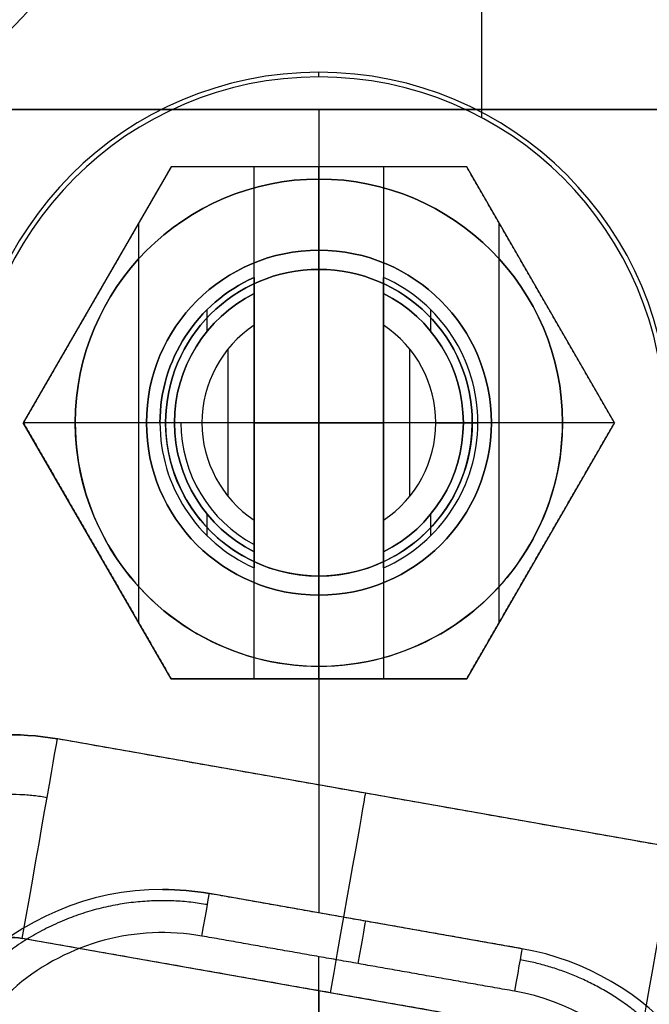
# Model space of a CAD drawing. Header units: millimetres. Extents: x -68 to 68, y -70 to 54.
# Tile 79 of 83: x 26 to 32, y -23 to -14. Entities that reach past the tile are written whole.
import ezdxf

# ---------------------------------------------------------------- set-up
doc = ezdxf.new("R2010")
doc.units = ezdxf.units.MM
doc.layers.add('Layer 01', color=7, linetype='Continuous', true_color=0x000000)

# ---------------------------------------------------------------- blocks, each defined once
blk = doc.blocks.new('c-3-1634222-2-h-3d.step')
at = {"layer": 'Layer 01', "color": 9, "true_color": 0xc0c0c0}
for p, q in [((15.4, -4.675, -6.1), (15.4, 4.675, -6.1)), ((6.702, -2.9677, -11.225), (7.7106, 2.7523, -11.225)), ((10.12, 1.3712, -9.5), (12.495, 2.7424, -9.5)), ((10.12, 1.3712, -2.8), (12.495, 2.7424, -2.8)), ((14.87, 1.3712, -9.5), (12.495, 2.7424, -9.5)), ((12.495, 1.34, -12.5), (12.495, 2.7424, -12.5)), ((12.495, 2.26, -5.3), (12.495, 2.7424, -5.3)), ((12.495, 1.4224, -0.3), (12.495, 2.7424, -0.3)), ((14.87, 1.3712, -2.8), (12.495, 2.7424, -2.8)), ((8.5534, -3.2941, -7.635), (9.562, 2.4259, -7.635)), ((11.3075, 2.0568, -12.5), (11.3075, 2.0568, -6.5)), ((11.3075, 2.0568, -5.3), (11.3075, 2.0568, -0.3)), ((13.6825, 2.0568, -6.5), (13.6825, 2.0568, -12.5)), ((13.6825, 2.0568, -0.3), (13.6825, 2.0568, -5.3)), ((10.6396, 1.6712, -12.5), (14.3504, 1.6712, -12.5)), ((12.495, 1.34, -14), (12.495, 1.475, -14)), ((10.12, -1.3712, -9.5), (10.12, 1.3712, -9.5)), ((10.12, -1.3712, -2.8), (10.12, 1.3712, -2.8)), ((12.495, -1.4224, -1.3), (12.495, 1.4224, -1.3)), ((14.87, -1.3712, -9.5), (14.87, 1.3712, -9.5)), ((14.87, -1.3712, -2.8), (14.87, 1.3712, -2.8)), ((7.6157, -1.8841, -3.3126), (8.127, 1.0159, -3.3126)), ((11.4466, 1.0375, -14), (11.6469, 1.0375, -14)), ((12.495, 0.6, -16.8), (12.495, 1.085, -16.8)), ((13.3431, 1.0375, -14), (13.5434, 1.0375, -14)), ((11.8113, 0.8425, -16.8), (13.1787, 0.8425, -16.8)), ((11.1475, 0.6, -14.1), (13.8425, 0.6, -14.1)), ((12.495, 0.6, -11.4), (12.495, 0.6, -16.8)), ((12.495, 0.6, -11.4), (12.495, -0.6, -11.4)), ((-7.5417, 0), (7.5417, 0)), ((7.2253, 0, -11.8), (-7.2253, 0, -11.8)), ((10.235, 0, -5.7), (7.9479, 0, -5.7)), ((10.12, 0, -6.5), (9.1343, 0, -6.5)), ((14.87, 0, -11.4), (10.12, 0, -11.4)), ((10.12, 0, -11.4), (10.12, 0, -6.5)), ((10.12, 0, -5.3), (10.235, 0, -5.3)), ((10.12, 0, -5.3), (10.12, 0, -0.3)), ((10.12, 0, -0.3), (11.0726, 0, -0.3)), ((10.235, 0, -5.7), (10.235, 0, -5.3)), ((11.0726, 0, -1.3), (11.0726, 0, -0.3)), ((11.0726, 0, -1.3), (13.9174, 0, -1.3)), ((13.9174, 0, -0.3), (14.87, 0, -0.3)), ((13.9174, 0, -1.3), (13.9174, 0, -0.3)), ((15.4, 0, -5.7), (14.755, 0, -5.7)), ((14.755, 0, -5.7), (14.755, 0, -5.3)), ((14.755, 0, -5.3), (14.87, 0, -5.3)), ((15.4, 0, -6.5), (14.87, 0, -6.5)), ((14.87, 0, -11.4), (14.87, 0, -6.5)), ((14.87, 0, -5.3), (14.87, 0, -0.3)), ((15.4, 0, -6.5), (15.4, 0, -5.7)), ((7.2063, -0.1077, -10.65), (7.2063, -0.1077, -11.8)), ((7.8713, -0.4341, -0.9252), (7.8713, -0.4341, -5.7)), ((9.0577, -0.4341, -6.5), (9.0577, -0.4341, -8.77)), ((11.1475, -0.6, -14.1), (13.8425, -0.6, -14.1)), ((12.495, -1.085, -16.8), (12.495, -0.6, -16.8)), ((12.495, -0.6, -11.4), (12.495, -0.6, -16.8)), ((11.8113, -0.8425, -16.8), (13.1787, -0.8425, -16.8)), ((11.4466, -1.0375, -14), (11.6469, -1.0375, -14)), ((12.495, -1.085, -16.8), (12.495, -1.475, -15.5)), ((13.3431, -1.0375, -14), (13.5434, -1.0375, -14)), ((12.495, -2.7424, -12.5), (12.495, -1.34, -12.5)), ((12.495, -1.34, -14), (12.495, -1.34, -12.5)), ((12.495, -1.475, -14), (12.495, -1.34, -14)), ((12.495, -2.7424, -9.5), (10.12, -1.3712, -9.5)), ((12.495, -2.7424, -2.8), (10.12, -1.3712, -2.8)), ((12.495, -2.7424, -9.5), (14.87, -1.3712, -9.5)), ((12.495, -2.7424, -2.8), (14.87, -1.3712, -2.8)), ((12.495, -2.7424, -0.3), (12.495, -1.4224, -0.3)), ((12.495, -1.475, -15.5), (12.495, -1.475, -14)), ((10.6396, -1.6712, -12.5), (14.3504, -1.6712, -12.5)), ((11.3075, -2.0568, -6.5), (11.3075, -2.0568, -12.5)), ((11.3075, -2.0568, -0.3), (11.3075, -2.0568, -5.3)), ((13.6825, -2.0568, -6.5), (13.6825, -2.0568, -12.5)), ((13.6825, -2.0568, -0.3), (13.6825, -2.0568, -5.3)), ((12.495, -2.7424, -5.3), (12.495, -2.26, -5.3))]:
    blk.add_line(p, q, dxfattribs=at)
for centre, radius, start, end in [((7.1, 2.86, -6.5), 2.5, 350, 90), ((7.1, 2.86, -8.77), 2.5, 350, 90), ((5.665, 1.45, -0.9252), 2.5, 0, 90), ((5.665, 1.45, -5.7), 2.5, 0, 90), ((5.665, 1.45, -3.3126), 2.5, 0, 90), ((5.665, 1.45), 2.1, 350, 90), ((7.1, 2.86, -11.8), 0.62, 350, 90), ((12.495, 0, -5.7), 2.26, 90, 270), ((12.495, 0, -5.5), 2.26, 90, 270), ((12.495, 0, -5.7), 2.26, 270, 90), ((12.495, 0, -5.5), 2.26, 270, 90), ((12.495, 0, -15.5), 1.475, 90, 155.9973), ((12.495, 0, -14), 1.475, 90, 155.9973), ((12.495, 0, -14.75), 1.475, 90, 155.9973), ((12.495, 0, -14.75), 1.475, 24.0027, 90), ((5.665, 1.45, -5.7), 2.5, 350, 0), ((5.665, 1.45, -3.3126), 2.5, 350, 0), ((12.495, 0, -1.3), 1.4224, 90, 270), ((12.495, 0, -0.8), 1.4224, 90, 270), ((12.495, 0, -1.3), 1.4224, 270, 90), ((12.495, 0, -0.8), 1.4224, 270, 90), ((12.495, 0, -14), 1.34, 90, 153.39987), ((12.495, 0, -13.25), 1.34, 90, 153.39987), ((12.495, 0, -16.15), 1.28, 90, 152.04683), ((12.495, 0, -14), 1.34, 26.60013, 90), ((12.495, 0, -13.25), 1.34, 26.60013, 90), ((12.495, 0, -16.8), 1.085, 90, 146.42725), ((12.495, 0, -16.8), 1.085, 33.57275, 90), ((12.495, 0, -14), 1.475, 204.0027, 335.9973), ((12.495, 0, -15.5), 1.475, 204.0027, 335.9973), ((12.495, 0, -14.75), 1.475, 204.0027, 335.9973), ((12.495, 0, -14), 1.34, 206.60013, 333.39987), ((12.495, 0, -13.25), 1.34, 206.60013, 333.39987), ((12.495, 0, -16.8), 1.085, 213.57275, 326.42725), ((5.1537, -1.45), 2.1, 270, 350), ((5.1537, -1.45, -0.9252), 2.5, 270, 350), ((5.1537, -1.45, -5.7), 2.5, 270, 350), ((5.1537, -1.45, -3.3126), 2.5, 270, 350)]:
    blk.add_arc(centre, radius, start, end, dxfattribs=at)
at = {"layer": 'Layer 01', "color": 9, "true_color": 0xc0c0c0, "extrusion": (0, 0, -1)}
for centre, radius, start, end in [((-7.1, 2.86, 7.635), 2.5, 90, 190), ((-7.1, 2.86, 11.225), 0.62, 90, 190), ((-12.495, 0, 15.5), 1.475, 90, 155.9973), ((-12.495, 0, 14), 1.475, 90, 155.9973), ((-5.665, 1.45, 0.9252), 2.5, 180, 190), ((-12.495, 0, 12.5), 1.34, 26.60013, 90), ((-12.495, 0, 12.5), 1.34, 90, 153.39987), ((-12.495, 0, 12.5), 1.34, 206.60013, 333.39987)]:
    blk.add_arc(centre, radius, start, end, dxfattribs=at)
at = {"layer": 'Layer 01', "color": 9, "true_color": 0xc0c0c0, "extrusion": (2.4041e-15, -4.23907e-16, -1)}
blk.add_arc((-7.1, 2.86, 10.65), 0.62, 90, 190, dxfattribs=at)
at = {"layer": 'Layer 01', "color": 9, "true_color": 0xc0c0c0, "extrusion": (-0.173648, -0.984808, -6.96792e-11)}
blk.add_arc((7.1155, -8.77, -4.0495), 1.88, 270, 0, dxfattribs=at)
at = {"layer": 'Layer 01', "color": 9, "true_color": 0xc0c0c0, "extrusion": (0, -1.965e-16, -1)}
blk.add_arc((-12.495, 0, 5.3), 2.26, 270, 90, dxfattribs=at)
at = {"layer": 'Layer 01', "color": 9, "true_color": 0xc0c0c0, "extrusion": (0, 1.965e-16, -1)}
blk.add_arc((-12.495, 0, 5.3), 2.26, 90, 270, dxfattribs=at)
at = {"layer": 'Layer 01', "color": 9, "true_color": 0xc0c0c0, "extrusion": (0, -1.95132e-17, -1)}
blk.add_arc((-12.495, 0, 0.3), 1.4224, 270, 90, dxfattribs=at)
at = {"layer": 'Layer 01', "color": 9, "true_color": 0xc0c0c0, "extrusion": (0, 1.95132e-17, -1)}
blk.add_arc((-12.495, 0, 0.3), 1.4224, 90, 270, dxfattribs=at)
at = {"layer": 'Layer 01', "color": 9, "true_color": 0xc0c0c0, "extrusion": (0.173648, 0.984808, 4.02486e-13)}
blk.add_arc((-6.5571, -0.9252, 2.4117), 1.27, 133.2387, 180, dxfattribs=at)
at = {"layer": 'Layer 01', "color": 9, "true_color": 0xc0c0c0, "extrusion": (-0.173648, -0.984808, 0)}
blk.add_arc((7.1155, -8.77, -1.1453), 1.88, 270, 360, dxfattribs=at)
at = {"layer": 'Layer 01', "color": 9, "true_color": 0xc0c0c0, "extrusion": (0.173648, 0.984808, 0)}
blk.add_arc((-6.5571, -0.9252, 0.9393), 1.27, 133.2387, 180, dxfattribs=at)
at = {"layer": 'Layer 01', "color": 9, "true_color": 0xc0c0c0, "extrusion": (-0.173648, -0.984808, -4.01536e-13)}
blk.add_arc((6.5571, -0.9252, 0.533), 1.27, 0, 46.7613, dxfattribs=at)
at = {"layer": 'Layer 01', "color": 9, "true_color": 0xc0c0c0, "extrusion": (0.173648, 0.984808, -3.99842e-11)}
blk.add_arc((-7.1155, -8.77, -1.7588), 1.88, 180, 270, dxfattribs=at)
at = {"layer": 'Layer 01', "color": 9, "true_color": 0xc0c0c0}
for points, weights in [([(7.1, 4.8094, -10.0994), (8.4067, 4.8094, -10.0994), (9.2467, 3.8084, -10.0994), (9.0197, 2.5215, -10.0994)], [1.2174428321, 0.927519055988, 0.927519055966, 1.21744283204]), ([(8.0243, 1.034, -0.4212), (8.3032, 2.6155, -0.4212), (7.2709, 3.8457, -0.4212), (5.665, 3.8457, -0.4212)], [1.21744283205, 0.927519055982, 0.927519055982, 1.21744283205]), ([(5.1537, -3.8457, -0.4212), (6.37, -3.8457, -0.4212), (7.3018, -3.0639, -0.4212), (7.513, -1.866, -0.4212)], [1.13247433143, 0.955841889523, 0.955841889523, 1.13247433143])]:
    blk.add_rational_spline(points, weights, degree=3, dxfattribs=at)
for points, degree in [([(15.4, 4.675, -5.7), (15.4, 0, -5.7), (15.4, -4.675, -5.7)], 2), ([(15.4, -4.675, -6.5), (15.4, 0, -6.5), (15.4, 4.675, -6.5)], 2), ([(6.702, -2.9677, -10.65), (7.2063, -0.1077, -10.65), (7.7106, 2.7523, -10.65)], 2), ([(6.702, -2.9677, -11.8), (7.2063, -0.1077, -11.8), (7.7106, 2.7523, -11.8)], 2), ([(7.7106, 2.7523, -11.8), (7.7106, 2.7523, -11.225), (7.7106, 2.7523, -10.65)], 2), ([(12.495, 2.7424, -6.5), (11.3075, 2.0568, -6.5), (10.12, 1.3712, -6.5)], 2), ([(12.495, 2.7424, -12.5), (11.3075, 2.0568, -12.5), (10.12, 1.3712, -12.5)], 2), ([(12.495, 2.7424, -5.3), (11.3075, 2.0568, -5.3), (10.12, 1.3712, -5.3)], 2), ([(12.495, 2.7424, -0.3), (11.3075, 2.0568, -0.3), (10.12, 1.3712, -0.3)], 2), ([(12.495, 2.7424, -12.5), (12.495, 2.7424, -9.5), (12.495, 2.7424, -6.5)], 2), ([(14.87, 1.3712, -6.5), (13.6825, 2.0568, -6.5), (12.495, 2.7424, -6.5)], 2), ([(14.87, 1.3712, -12.5), (13.6825, 2.0568, -12.5), (12.495, 2.7424, -12.5)], 2), ([(14.87, 1.3712, -5.3), (13.6825, 2.0568, -5.3), (12.495, 2.7424, -5.3)], 2), ([(12.495, 2.7424, -5.3), (12.495, 2.7424, -2.8), (12.495, 2.7424, -0.3)], 2), ([(14.87, 1.3712, -0.3), (13.6825, 2.0568, -0.3), (12.495, 2.7424, -0.3)], 2), ([(8.5534, -3.2941, -6.5), (9.0577, -0.4341, -6.5), (9.562, 2.4259, -6.5)], 2), ([(8.5534, -3.2941, -8.77), (9.0577, -0.4341, -8.77), (9.562, 2.4259, -8.77)], 2), ([(9.562, 2.4259, -6.5), (9.562, 2.4259, -7.635), (9.562, 2.4259, -8.77)], 2), ([(12.495, 2.26, -5.7), (12.495, 2.26, -5.5), (12.495, 2.26, -5.3)], 2), ([(12.495, 1.085, -16.8), (12.495, 1.28, -16.15), (12.495, 1.475, -15.5)], 2), ([(12.495, 1.475, -15.5), (12.495, 1.475, -14.75), (12.495, 1.475, -14)], 2), ([(8.165, 1.45, -5.7), (8.165, 1.45, -3.3126), (8.165, 1.45, -0.9252)], 2), ([(10.12, 1.3712, -6.5), (10.12, 0, -6.5), (10.12, -1.3712, -6.5)], 2), ([(10.12, 1.3712, -12.5), (10.12, 0.9856, -12.5), (10.12, 0.6, -12.5)], 2), ([(10.12, 1.3712, -6.5), (10.12, 1.3712, -9.5), (10.12, 1.3712, -12.5)], 2), ([(10.12, 1.3712, -5.3), (10.12, 0, -5.3), (10.12, -1.3712, -5.3)], 2), ([(10.12, 1.3712, -0.3), (10.12, 1.3712, -2.8), (10.12, 1.3712, -5.3)], 2), ([(10.12, -1.3712, -0.3), (10.12, 0, -0.3), (10.12, 1.3712, -0.3)], 2), ([(12.495, 1.4224, -0.3), (12.495, 1.4224, -0.8), (12.495, 1.4224, -1.3)], 2), ([(14.87, -1.3712, -6.5), (14.87, 0, -6.5), (14.87, 1.3712, -6.5)], 2), ([(14.87, 1.3712, -6.5), (14.87, 1.3712, -9.5), (14.87, 1.3712, -12.5)], 2), ([(14.87, 0.6, -12.5), (14.87, 0.9856, -12.5), (14.87, 1.3712, -12.5)], 2), ([(14.87, -1.3712, -5.3), (14.87, 0, -5.3), (14.87, 1.3712, -5.3)], 2), ([(14.87, -1.3712, -0.3), (14.87, 0, -0.3), (14.87, 1.3712, -0.3)], 2), ([(14.87, 1.3712, -5.3), (14.87, 1.3712, -2.8), (14.87, 1.3712, -0.3)], 2), ([(12.495, 1.34, -14), (12.495, 1.34, -13.25), (12.495, 1.34, -12.5)], 2), ([(7.2217, -1.8147), (7.4774, -0.3647), (7.7331, 1.0853)], 2), ([(7.6157, -1.8841, -5.7), (7.8713, -0.4341, -5.7), (8.127, 1.0159, -5.7)], 2), ([(7.6157, -1.8841, -0.9252), (7.8713, -0.4341, -0.9252), (8.127, 1.0159, -0.9252)], 2), ([(8.127, 1.0159, -0.9252), (8.127, 1.0159, -3.3126), (8.127, 1.0159, -5.7)], 2), ([(10.12, 0.6, -12.5), (10.7084, 0.6, -12.5), (11.2968, 0.6, -12.5)], 2), ([(10.12, 0.6, -11.4), (12.495, 0.6, -11.4), (14.87, 0.6, -11.4)], 2), ([(10.12, 0.6, -12.5), (10.12, 0.6, -11.95), (10.12, 0.6, -11.4)], 2), ([(10.12, -0.6, -11.4), (10.12, 0, -11.4), (10.12, 0.6, -11.4)], 2), ([(11.1475, 0.6, -14), (11.2222, 0.6, -14), (11.2968, 0.6, -14)], 2), ([(11.1475, 0.6, -15.5), (11.1475, 0.6, -14.75), (11.1475, 0.6, -14)], 2), ([(11.591, 0.6, -16.8), (11.5428, 0.6, -16.6662), (11.4462, 0.6, -16.3914), (11.2987, 0.6, -15.9575), (11.1984, 0.6, -15.6548), (11.1475, 0.6, -15.5)], 3), ([(11.2968, 0.6, -14), (11.2968, 0.6, -13.25), (11.2968, 0.6, -12.5)], 2), ([(13.399, 0.6, -16.8), (12.495, 0.6, -16.8), (11.591, 0.6, -16.8)], 2), ([(13.8425, 0.6, -15.5), (13.7918, 0.6, -15.6541), (13.6917, 0.6, -15.9561), (13.5443, 0.6, -16.3899), (13.4474, 0.6, -16.6656), (13.399, 0.6, -16.8)], 3), ([(13.6932, 0.6, -12.5), (13.6932, 0.6, -13.25), (13.6932, 0.6, -14)], 2), ([(13.6932, 0.6, -12.5), (14.2816, 0.6, -12.5), (14.87, 0.6, -12.5)], 2), ([(13.6932, 0.6, -14), (13.7678, 0.6, -14), (13.8425, 0.6, -14)], 2), ([(13.8425, 0.6, -14), (13.8425, 0.6, -14.75), (13.8425, 0.6, -15.5)], 2), ([(14.87, 0.6, -11.4), (14.87, 0.6, -11.95), (14.87, 0.6, -12.5)], 2), ([(14.87, -0.6, -11.4), (14.87, 0, -11.4), (14.87, 0.6, -11.4)], 2), ([(10.12, -0.6, -12.5), (10.12, -0.9856, -12.5), (10.12, -1.3712, -12.5)], 2), ([(11.2968, -0.6, -12.5), (10.7084, -0.6, -12.5), (10.12, -0.6, -12.5)], 2), ([(10.12, -0.6, -11.4), (10.12, -0.6, -11.95), (10.12, -0.6, -12.5)], 2), ([(14.87, -0.6, -11.4), (12.495, -0.6, -11.4), (10.12, -0.6, -11.4)], 2), ([(11.2968, -0.6, -14), (11.2222, -0.6, -14), (11.1475, -0.6, -14)], 2), ([(11.1475, -0.6, -14), (11.1475, -0.6, -14.75), (11.1475, -0.6, -15.5)], 2), ([(11.1475, -0.6, -15.5), (11.1982, -0.6, -15.6541), (11.2983, -0.6, -15.9561), (11.4457, -0.6, -16.3899), (11.5426, -0.6, -16.6656), (11.591, -0.6, -16.8)], 3), ([(11.2968, -0.6, -12.5), (11.2968, -0.6, -13.25), (11.2968, -0.6, -14)], 2), ([(13.399, -0.6, -16.8), (12.495, -0.6, -16.8), (11.591, -0.6, -16.8)], 2), ([(13.399, -0.6, -16.8), (13.4472, -0.6, -16.6662), (13.5438, -0.6, -16.3914), (13.6913, -0.6, -15.9575), (13.7916, -0.6, -15.6548), (13.8425, -0.6, -15.5)], 3), ([(14.87, -0.6, -12.5), (14.2816, -0.6, -12.5), (13.6932, -0.6, -12.5)], 2), ([(13.6932, -0.6, -14), (13.6932, -0.6, -13.25), (13.6932, -0.6, -12.5)], 2), ([(13.8425, -0.6, -14), (13.7678, -0.6, -14), (13.6932, -0.6, -14)], 2), ([(13.8425, -0.6, -15.5), (13.8425, -0.6, -14.75), (13.8425, -0.6, -14)], 2), ([(14.87, -1.3712, -12.5), (14.87, -0.9856, -12.5), (14.87, -0.6, -12.5)], 2), ([(14.87, -0.6, -12.5), (14.87, -0.6, -11.95), (14.87, -0.6, -11.4)], 2), ([(10.12, -1.3712, -12.5), (10.12, -1.3712, -9.5), (10.12, -1.3712, -6.5)], 2), ([(10.12, -1.3712, -6.5), (11.3075, -2.0568, -6.5), (12.495, -2.7424, -6.5)], 2), ([(10.12, -1.3712, -12.5), (11.3075, -2.0568, -12.5), (12.495, -2.7424, -12.5)], 2), ([(10.12, -1.3712, -5.3), (10.12, -1.3712, -2.8), (10.12, -1.3712, -0.3)], 2), ([(10.12, -1.3712, -5.3), (11.3075, -2.0568, -5.3), (12.495, -2.7424, -5.3)], 2), ([(10.12, -1.3712, -0.3), (11.3075, -2.0568, -0.3), (12.495, -2.7424, -0.3)], 2), ([(12.495, -2.7424, -6.5), (13.6825, -2.0568, -6.5), (14.87, -1.3712, -6.5)], 2), ([(12.495, -2.7424, -12.5), (13.6825, -2.0568, -12.5), (14.87, -1.3712, -12.5)], 2), ([(12.495, -2.7424, -5.3), (13.6825, -2.0568, -5.3), (14.87, -1.3712, -5.3)], 2), ([(12.495, -2.7424, -0.3), (13.6825, -2.0568, -0.3), (14.87, -1.3712, -0.3)], 2), ([(12.495, -1.4224, -1.3), (12.495, -1.4224, -0.8), (12.495, -1.4224, -0.3)], 2), ([(14.87, -1.3712, -6.5), (14.87, -1.3712, -9.5), (14.87, -1.3712, -12.5)], 2), ([(14.87, -1.3712, -5.3), (14.87, -1.3712, -2.8), (14.87, -1.3712, -0.3)], 2), ([(7.6157, -1.8841, -5.7), (7.6157, -1.8841, -3.3126), (7.6157, -1.8841, -0.9252)], 2), ([(12.495, -2.26, -5.3), (12.495, -2.26, -5.5), (12.495, -2.26, -5.7)], 2), ([(12.495, -2.7424, -12.5), (12.495, -2.7424, -9.5), (12.495, -2.7424, -6.5)], 2), ([(12.495, -2.7424, -5.3), (12.495, -2.7424, -2.8), (12.495, -2.7424, -0.3)], 2)]:
    blk.add_open_spline(points, degree=degree, dxfattribs=at)
blk = doc.blocks.new('X9.step')
at = {"layer": 'Layer 01', "rotation": 90.00000250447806}
blk.add_blockref('c-3-1634222-2-h-3d.step', (88.6501, -49.905, 12.5127), dxfattribs=at)
blk = doc.blocks.new('Open CASCADE STEP translator 6.8 1.1.1.step')
at = {"layer": 'Layer 01', "color": 96, "true_color": 0x008000}
for p, q in [((88.65, -35.81, 1.6014), (88.65, -35.81)), ((88.65, -39.01, 1.6014), (88.65, -39.01))]:
    blk.add_line(p, q, dxfattribs=at)
at = {"layer": 'Layer 01', "color": 96, "true_color": 0x008000, "extrusion": (0, 0, -1)}
for centre, start, end in [((-88.65, -37.41, -1.6014), 0, 180), ((-88.65, -37.41, -0.8007), 0, 180), ((-88.65, -37.41, -1.6014), 180, 0), ((-88.65, -37.41, -0.8007), 180, 0)]:
    blk.add_arc(centre, 1.6, start, end, dxfattribs=at)
at = {"layer": 'Layer 01', "color": 96, "true_color": 0x008000}
for start, end in [(0, 180), (180, 0)]:
    blk.add_arc((88.65, -37.41), 1.6, start, end, dxfattribs=at)
for points in [[(87.05, -37.41), (87.05, -37.41, 0.8007), (87.05, -37.41, 1.6014)], [(90.25, -37.41, 1.6014), (90.25, -37.41, 0.8007), (90.25, -37.41)]]:
    blk.add_open_spline(points, degree=2, dxfattribs=at)
blk = doc.blocks.new('Board.step')
at = {"layer": 'Layer 01'}
blk.add_blockref('Open CASCADE STEP translator 6.8 1.1.1.step', (0, 0, -1.6014), dxfattribs=at)
blk = doc.blocks.new('MC403-X_A_090322_MultipleBody.step')
at = {"layer": 'Layer 01'}
for name in ['Board.step', 'X9.step']:
    blk.add_blockref(name, (0, 0), dxfattribs=at)
blk = doc.blocks.new('MC403-X_A_090322_MultipleBody 090322')
at = {"layer": 'Layer 01'}
blk.add_blockref('MC403-X_A_090322_MultipleBody.step', (0, 0), dxfattribs=at)
blk = doc.blocks.new('TRO-13-001 MC403 CASTING270122')
at = {"layer": 'Layer 01', "color": 7, "true_color": 0xdde8ff}
blk.add_arc((23.9, -11.79, -9.5), 2.7317, 188.74364, 360, dxfattribs=at)
at = {"layer": 'Layer 01', "color": 7, "true_color": 0xdde8ff, "extrusion": (0, 0, -1)}
for centre, radius in [((-23.9, -11.79, 4.75), 2.5659), ((-23.9, -11.79), 2.4)]:
    blk.add_arc(centre, radius, 180, 0, dxfattribs=at)
blk = doc.blocks.new('TRO-13-003 MC403 FRONT CASING270122')
at = {"layer": 'Layer 01', "color": 254, "true_color": 0xcad1ee}
for p, q in [((30.1612, -14.581, 8.41), (30.1612, -4.7279, 8.41)), ((28.65, -14.2027, 8.41), (28.65, -14.1592, 10.9))]:
    blk.add_line(p, q, dxfattribs=at)
for centre, radius in [((28.65, -17.41, 10.9), 3.2508), ((28.65, -17.41, 8.41), 3.2073)]:
    blk.add_arc(centre, radius, 0, 180, dxfattribs=at)

msp = doc.modelspace()

# ---------------------------------------------------------------- block references
at = {"layer": 'Layer 01'}
for name, p in [('TRO-13-001 MC403 CASTING270122', (0, 0)), ('TRO-13-003 MC403 FRONT CASING270122', (0, 0)), ('MC403-X_A_090322_MultipleBody 090322', (-60, 20, 1.6014))]:
    msp.add_blockref(name, p, dxfattribs=at)

doc.saveas('drawing.dxf')
